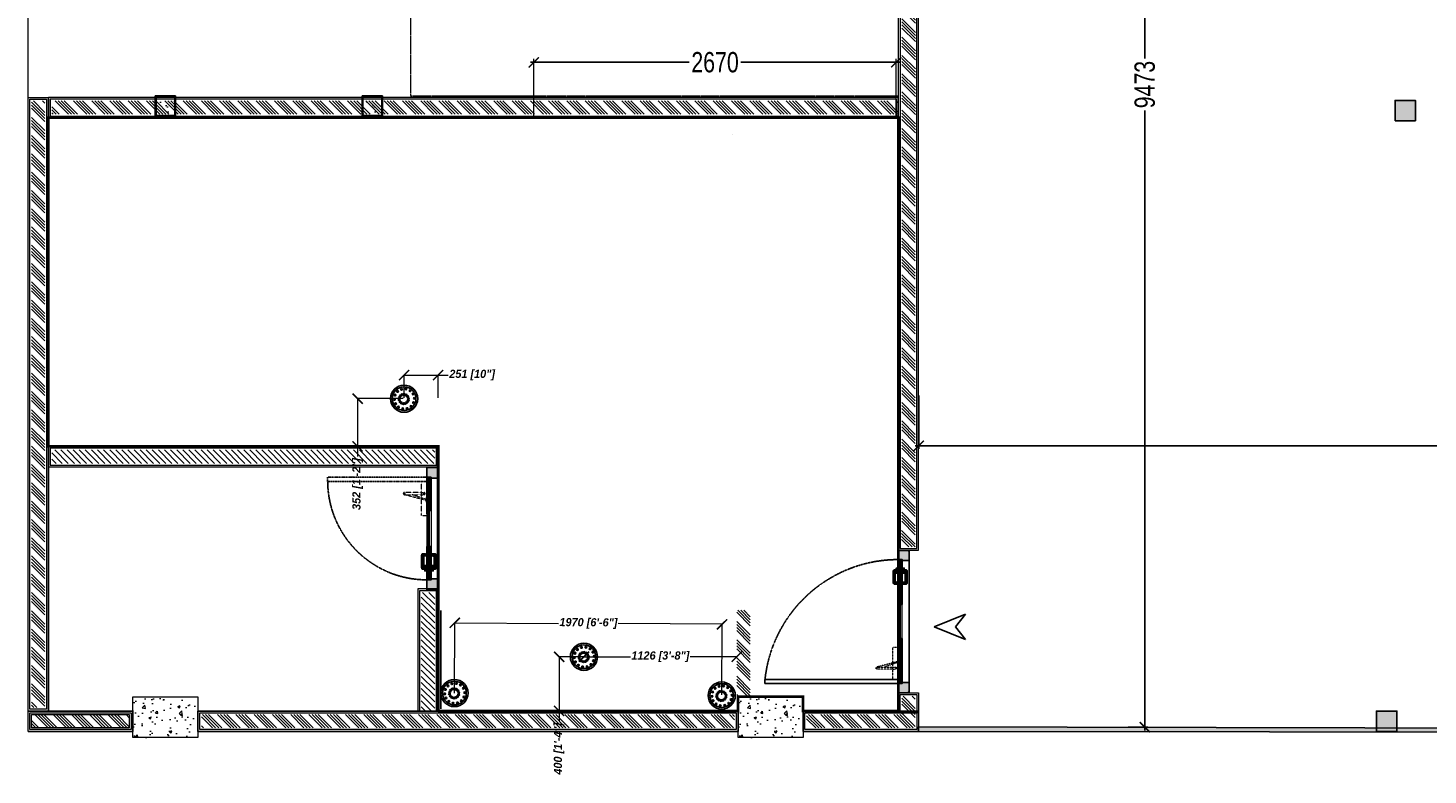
# Model space of a CAD drawing. Header units: millimetres. Extents: x 1277566 to 1493426, y 1039116 to 1145896.
# Tile 107 of 152: x 1401770 to 1412087, y 1066491 to 1071997. Entities that reach past the tile are written whole.
import ezdxf

# ---------------------------------------------------------------- set-up
doc = ezdxf.new("R2010")
doc.units = ezdxf.units.MM
doc.header["$PDMODE"] = 67
doc.linetypes.add('DASHED', pattern=[0.75, 0.5, -0.25])
doc.linetypes.add('DASHED2', pattern=[0.375, 0.25, -0.125])
for name, color, linetype in [('01_DOOR', 76, 'Continuous'), ('CIVIL DIM', 7, 'Continuous'), ('CKD Plumbing', 6, 'Continuous'), ('CT PARTITION WALL HATCH', 210, 'Continuous'), ('Dimension a', 7, 'Continuous'), ('kitchen equip1', 8, 'Continuous')]:
    doc.layers.add(name, color=color, linetype=linetype)
for name, color, linetype, lineweight in [('AIRPORT EXTIING WALL', 1, 'Continuous', 20), ('CIVIL WALL HATCH', 7, 'Continuous', 5), ('CKD Dimensions', 3, 'Continuous', 0), ('CKD-Equipements', 252, 'Continuous', 0), ('Comm BCAS Rejected', 1, 'Continuous', 9), ('EXISTING COLUMN', 5, 'Continuous', 20), ('FRONT COUNTER', 214, 'Continuous', 18), ('IHP New Layer', 7, 'Continuous', 20), ('PLASTER', 252, 'Continuous', 9), ('tile finish', 32, 'Continuous', 9), ('WALL', 7, 'Continuous', 40)]:
    doc.layers.add(name, color=color, linetype=linetype, lineweight=lineweight)
doc.layers.add('CT_GLAZING', color=7, linetype='Continuous', true_color=0x0000f5)
doc.layers.add('exter nal partition', color=7, linetype='Continuous', lineweight=18, true_color=0x990073)
doc.styles.add('ROMANS', font='arial.ttf', dxfattribs={"width": 0.75})
doc.styles.add('text', font='GOTHICBI.TTF')
doc.dimstyles.new('1.300', dxfattribs={"dimtxt": 150, "dimasz": 75, "dimexe": 25, "dimexo": 25, "dimgap": 15, "dimtad": 0, "dimdec": 0, "dimdsep": 46, "dimtxsty": 'ROMANS', "dimblk": 'ARCHTICK', "dimcen": 0.09, "dimdle": 25, "dimclrd": 256, "dimclre": 256, "dimclrt": 256, "dimadec": 1, "dimazin": 2, "dimtfac": 1, "dimtdec": 0, "dimtmove": 2, "dimatfit": 3, "dimldrblk": 'OPEN90', "dimfxl": 100, "dimtolj": 1, "dimtzin": 0, "dimlwe": -1, "dimarcsym": 0})
doc.dimstyles.new('CKD 6', dxfattribs={"dimtxt": 90, "dimasz": 75, "dimexe": 0, "dimexo": 6, "dimgap": 7.5, "dimtad": 0, "dimdec": 0, "dimzin": 1, "dimdsep": 46, "dimtxsty": 'text', "dimblk": 'ARCHTICK', "dimcen": 54, "dimdle": 0.0015, "dimclrd": 256, "dimclre": 256, "dimclrt": 256, "dimazin": 0, "dimtfac": 1, "dimtdec": 0, "dimtix": 1, "dimtmove": 0, "dimatfit": 3, "dimfxl": 1, "dimlwd": -1, "dimlwe": -1, "dimarcsym": 0})
pattern_1 = [(135, (218705.49, -113462.81), (-67.351921, -67.351921), []), (135, (218705.49, -113440.36), (-67.351921, -67.351921), []), (135, (218705.49, -113417.91), (-67.351921, -67.351921), []), (135, (218705.49, -113395.46), (-67.351921, -67.351921), [])]
pattern_2 = [(135, (218705.49, -113462.81), (-67.351921, -67.351921), []), (135, (218705.49, -113440.36), (-67.351921, -67.351921), []), (135, (218705.49, -113417.91), (-67.351921, -67.351921), []), (135, (218705.49, -113395.46), (-67.351921, -67.351921), [])]

# ---------------------------------------------------------------- blocks, each defined once
blk = doc.blocks.new('ar')
at = {"layer": 'CT PARTITION WALL HATCH'}
for p, q in [((-231, 93), (0, 0)), ((-231, 93), (-159, 0)), ((-231, -93), (0, 0)), ((-231, -93), (-159, 0))]:
    blk.add_line(p, q, dxfattribs=at)
blk = doc.blocks.new('door closer')
at = {"color": 14, "linetype": 'DASHED2', "lineweight": 9, "ltscale": 0.5}
for p, q in [((10736.43, -3996.01), (10716.43, -3996.01)), ((10716.43, -3996.01), (10716.43, -3999.19)), ((10716.55, -3999.31), (10736.31, -3999.31)), ((10722.88, -3999.31), (10722.88, -3997.66)), ((10722.88, -3999.31), (10722.88, -4009.19)), ((10727.44, -3996.77), (10724.13, -4009.27)), ((10726.86, -3996.83), (10724.13, -4004.67)), ((10724.13, -3999.31), (10724.13, -3997.66)), ((10724.13, -4009.19), (10724.13, -3999.31)), ((10725.64, -3996.14), (10725.64, -3996.01)), ((10728.52, -3996.26), (10725.76, -3996.26)), ((10728.64, -3996.14), (10728.64, -3996.01)), ((10736.43, -3999.19), (10736.43, -3996.01))]:
    blk.add_line(p, q, dxfattribs=at)
for centre, radius in [((10723.51, -3997.66), 0.338), ((10727.21, -3996.64), 0.123), ((10723.51, -4009.19), 0.214)]:
    blk.add_circle(centre, radius, dxfattribs=at)
for centre, radius, start, end in [((10716.55, -3999.19), 0.12, 180, 270), ((10723.51, -3997.66), 0.625, 360, 180), ((10725.76, -3996.14), 0.12, 180, 270), ((10717.05, -4005.46), 13.03, 41.92753, 44.91686), ((10727.11, -3996.33), 0.562, 229.33989, 295.68558), ((10727.25, -3996.61), 0.25, 295.68558, 334.16196), ((10726.83, -3996.41), 0.711, 334.16196, 5.5837), ((10728.32, -3996.27), 0.78, 179.2294, 185.02337), ((10728.52, -3996.14), 0.12, 270, 0), ((10736.31, -3999.19), 0.12, 270, 0), ((10723.51, -4009.19), 0.625, 180, 0)]:
    blk.add_arc(centre, radius, start, end, dxfattribs=at)
blk = doc.blocks.new('A$C68A023B9')
at = {"layer": '01_DOOR', "ltscale": 2}
h = blk.add_hatch(color=253, dxfattribs=at)
h.set_gradient(color1=(173, 173, 173), one_color=1, tint=1, name='SPHERICAL')
edge = h.paths.add_edge_path()
edge.add_arc((4.75, 1.25), 0.5, 270, 21.737)
edge.add_line((5.22, 1.44), (6, 1.44))
edge.add_line((6, 1.44), (6, 0.75))
edge.add_line((6, 0.75), (6, 0.5))
edge.add_arc((5.5, 0.5), 0.5, 270, 360, ccw=False)
edge.add_line((5.5, 0), (1.09, 0))
edge.add_arc((1.09, 0.5), 0.5, 180, 270, ccw=False)
edge.add_line((0.59, 0.5), (0.59, 0.75))
edge.add_line((0.59, 0.75), (0.59, 1.1))
edge.add_line((0.59, 1.1), (0, 1.1))
edge.add_line((0, 1.1), (0, 1.85))
edge.add_line((0, 1.85), (1.94, 1.85))
edge.add_line((1.94, 1.85), (1.94, 1.1))
edge.add_line((1.94, 1.1), (1.34, 1.1))
edge.add_line((1.34, 1.1), (1.34, 0.75))
edge.add_line((1.34, 0.75), (4.75, 0.75))
blk.add_lwpolyline([(4.75, 0.75, 0.530238), (5.22, 1.44), (6, 1.44), (6, 0.75), (6, 0.5, -0.414214), (5.5, 0), (1.09, 0, -0.414214), (0.59, 0.5), (0.59, 0.75), (0.59, 1.1), (0, 1.1), (0, 1.85), (1.94, 1.85), (1.94, 1.1), (1.34, 1.1), (1.34, 0.75)], format="xyb", close=True, dxfattribs=at)
blk = doc.blocks.new('door sdfgh')
at = {"layer": '01_DOOR', "ltscale": 100}
h = blk.add_hatch(dxfattribs=at)
h.set_pattern_fill('DOTS', color=256, scale=58.874347, angle=-90, style=0)
h.set_pattern_definition([(90, (275185.757, 11141403.7222), (3.6796466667, 1.8398233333), [0, -3.6796466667])])
h.paths.add_polyline_path([(1223029, 1241624), (1223029, 1241617), (1223058, 1241617), (1223058, 1241549), (1222984, 1241549), (1222984, 1241554), (1222979, 1241554), (1222979, 1241624)])
h.paths.add_polyline_path([(1223029, 1242524), (1223029, 1242530), (1223058, 1242530), (1223058, 1242599), (1222984, 1242599), (1222984, 1242594), (1222979, 1242594), (1222979, 1242524)])
at = {"layer": '01_DOOR', "lineweight": 9, "ltscale": 100}
h = blk.add_hatch(dxfattribs=at)
h.set_pattern_fill('DOLMIT', color=251, scale=19.624782, angle=-90, style=0)
h.set_pattern_definition([(270, (275249.5377, 11142032.3274), (4.9061955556, -1e-15), []), (315, (275249.538, 11142032.327), (9.812391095, 9.812391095), [6.938408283, -13.876834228])])
h.paths.add_polyline_path([(1223029, 1241949), (1223041, 1241949), (1223041, 1241944), (1223058, 1241944), (1223058, 1241617), (1223029, 1241617)])
h.paths.add_polyline_path([(1223029, 1242199), (1223041, 1242199), (1223041, 1242204), (1223058, 1242204), (1223058, 1242530), (1223029, 1242530)])
at = {"layer": '01_DOOR', "ltscale": 100}
for p, q in [((1222979, 1242524, 33363), (1222979, 1241624, 33363)), ((1223058, 1242199, 33363), (1223046, 1242204, 33363)), ((1223058, 1242204, 33363), (1223046, 1242199, 33363)), ((1223058, 1241949, 33363), (1223046, 1241944, 33363)), ((1223058, 1241944, 33363), (1223046, 1241949, 33363))]:
    blk.add_line(p, q, dxfattribs=at)
at = {"layer": '01_DOOR', "color": 251, "lineweight": 15, "ltscale": 100}
for p, q in [((1223029, 1242199, 33363), (1223029, 1241949, 33363)), ((1223058, 1242199, 33363), (1223058, 1241949, 33363))]:
    blk.add_line(p, q, dxfattribs=at)
at = {"layer": '01_DOOR', "ltscale": 100, "elevation": 33363}
for points in [[(1223029, 1242524), (1223029, 1242530), (1223058, 1242530), (1223058, 1242599), (1222984, 1242599), (1222984, 1242594), (1222979, 1242594), (1222979, 1242524)], [(1223046, 1242199), (1223046, 1242204), (1223058, 1242204), (1223058, 1242199)], [(1223046, 1241949), (1223046, 1241944), (1223058, 1241944), (1223058, 1241949)], [(1223029, 1241624), (1223029, 1241617), (1223058, 1241617), (1223058, 1241549), (1222984, 1241549), (1222984, 1241554), (1222979, 1241554), (1222979, 1241624)]]:
    blk.add_lwpolyline(points, close=True, dxfattribs=at)
at = {"layer": '01_DOOR', "elevation": 33363}
blk.add_lwpolyline([(1222979, 1242594), (1222979, 1242589)], dxfattribs=at)
at = {"layer": '01_DOOR', "ltscale": 100, "elevation": 33363}
for points in [[(1223029, 1242199), (1223041, 1242199), (1223041, 1242204), (1223058, 1242204), (1223058, 1242530), (1223029, 1242530), (1223029, 1242199)], [(1223029, 1241949), (1223041, 1241949), (1223041, 1241944), (1223058, 1241944), (1223058, 1241617), (1223029, 1241617), (1223029, 1241949)]]:
    blk.add_lwpolyline(points, dxfattribs=at)
at = {"layer": '01_DOOR', "color": 251, "linetype": 'DASHED2', "elevation": 33363}
blk.add_lwpolyline([(1223058, 1242530), (1224041, 1242530), (1224041, 1242501), (1223058, 1242501)], close=True, dxfattribs=at)
at = {"layer": '01_DOOR', "lineweight": 18, "ltscale": 2, "elevation": 33363}
blk.add_lwpolyline([(1223041, 1242204), (1223041, 1241944), (1223046, 1241944), (1223046, 1242204)], close=True, dxfattribs=at)
at = {"layer": '01_DOOR', "color": 251, "linetype": 'DASHED2'}
blk.add_arc((1223058, 1242605, 33363), 988, 270, 353.9577, dxfattribs=at)
at = {"layer": '01_DOOR', "xscale": -11.84344983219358, "yscale": 11.84344983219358, "zscale": 11.84344983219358, "rotation": 90}
blk.add_blockref('door closer', (1175732, 1369420, 33363), dxfattribs=at)
at = {"layer": '01_DOOR', "ltscale": 50, "yscale": 19.73908305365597, "zscale": 19.73908305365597}
for p, xscale, rotation in [((1222992, 1241680, 33363), -19.73908305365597, 270), ((1223095, 1241680, 33363), 19.73908305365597, 89.99999999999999)]:
    blk.add_blockref('A$C68A023B9', p, dxfattribs=dict(at, xscale=xscale, rotation=rotation))
blk = doc.blocks.new('STORE ROOM DOOR')
at = {"layer": '01_DOOR', "ltscale": 100}
h = blk.add_hatch(dxfattribs=at)
h.set_pattern_fill('DOTS', color=256, scale=58.874347, style=0)
h.set_pattern_definition([(180, (-8687243.8554, 297332.053), (-1.8398233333, 3.6796466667), [0, -3.6796466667])])
h.paths.add_polyline_path([(1212844, 1245175), (1212837.2, 1245175), (1212837.2, 1245204.6), (1212769, 1245204.6), (1212769, 1245130.6), (1212773.9, 1245130.6), (1212773.9, 1245125.6), (1212844, 1245125.6)])
h.paths.add_polyline_path([(1213544.5, 1245175), (1213551.3, 1245175), (1213551.3, 1245204.7), (1213619.5, 1245204.7), (1213619.5, 1245130.6), (1213614.5, 1245130.6), (1213614.5, 1245125.7), (1213544.5, 1245125.7)])
at = {"layer": '01_DOOR', "lineweight": 9, "ltscale": 100}
h = blk.add_hatch(dxfattribs=at)
h.set_pattern_fill('DOLMIT', color=251, scale=19.624782, style=0)
h.set_pattern_definition([(0, (-8687997.237, 297395.8334), (0, 4.9061955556), []), (45, (-8687997.237, 297395.833), (-9.812391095, 9.812391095), [6.938408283, -13.876834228])])
h.paths.add_polyline_path([(1213069.3, 1245175), (1213069.3, 1245187.3), (1213064.4, 1245187.3), (1213064.4, 1245204.6), (1212837.2, 1245204.6), (1212837.2, 1245175)])
h.paths.add_polyline_path([(1213319.2, 1245175), (1213319.2, 1245187.3), (1213324.1, 1245187.3), (1213324.1, 1245204.6), (1213551.3, 1245204.7), (1213551.3, 1245175)])
at = {"layer": '01_DOOR', "color": 32, "ltscale": 0.3}
blk.add_line((1212844, 1245125.6), (1213544.5, 1245125.6), dxfattribs=at)
at = {"layer": '01_DOOR', "ltscale": 100}
for p, q in [((1213069.3, 1245204.6), (1213064.4, 1245192.3)), ((1213064.4, 1245204.6), (1213069.3, 1245192.3)), ((1213319.2, 1245204.6), (1213324.1, 1245192.3)), ((1213324.1, 1245204.6), (1213319.2, 1245192.3))]:
    blk.add_line(p, q, dxfattribs=at)
at = {"layer": '01_DOOR', "color": 251, "lineweight": 15, "ltscale": 100}
for p, q in [((1213319.2, 1245204.6), (1213069.3, 1245204.6)), ((1213319.2, 1245175), (1213069.3, 1245175))]:
    blk.add_line(p, q, dxfattribs=at)
at = {"layer": '01_DOOR', "color": 251, "linetype": 'DASHED2'}
blk.add_lwpolyline([(1213551.3, 1245204.7), (1213551.3, 1245895.1), (1213521.6, 1245895.1), (1213521.6, 1245204.7)], close=True, dxfattribs=at)
at = {"layer": '01_DOOR', "ltscale": 100}
for points in [[(1212844, 1245175), (1212837.2, 1245175), (1212837.2, 1245204.6), (1212769, 1245204.6), (1212769, 1245130.6), (1212773.9, 1245130.6), (1212773.9, 1245125.6), (1212844, 1245125.6)], [(1213069.3, 1245192.3), (1213064.4, 1245192.3), (1213064.4, 1245204.6), (1213069.3, 1245204.6)], [(1213319.2, 1245192.3), (1213324.1, 1245192.3), (1213324.1, 1245204.6), (1213319.2, 1245204.6)], [(1213544.5, 1245175), (1213551.3, 1245175), (1213551.3, 1245204.7), (1213619.5, 1245204.7), (1213619.5, 1245130.6), (1213614.5, 1245130.6), (1213614.5, 1245125.7), (1213544.5, 1245125.7)]]:
    blk.add_lwpolyline(points, close=True, dxfattribs=at)
for points in [[(1213069.3, 1245175), (1213069.3, 1245187.3), (1213064.4, 1245187.3), (1213064.4, 1245204.6), (1212837.2, 1245204.6), (1212837.2, 1245175), (1213069.3, 1245175)], [(1213319.2, 1245175), (1213319.2, 1245187.3), (1213324.1, 1245187.3), (1213324.1, 1245204.6), (1213551.3, 1245204.7), (1213551.3, 1245175), (1213319.2, 1245175)]]:
    blk.add_lwpolyline(points, dxfattribs=at)
at = {"layer": '01_DOOR', "lineweight": 18, "ltscale": 2}
blk.add_lwpolyline([(1213324.1, 1245187.3), (1213064.4, 1245187.3), (1213064.4, 1245192.3), (1213324.1, 1245192.3)], close=True, dxfattribs=at)
at = {"layer": '01_DOOR'}
blk.add_lwpolyline([(1213614.5, 1245125.7), (1213609.6, 1245125.7)], dxfattribs=at)
at = {"layer": '01_DOOR', "color": 251, "linetype": 'DASHED2'}
blk.add_arc((1213527.7, 1245204.6), 690.5, 90.50511, 180, dxfattribs=at)
at = {"layer": '01_DOOR', "xscale": 11.84344983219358, "yscale": 11.84344983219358, "zscale": 11.84344983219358, "rotation": 180}
blk.add_blockref('door closer', (1340441.1, 1197878.1), dxfattribs=at)
at = {"layer": '01_DOOR', "ltscale": 50, "xscale": -19.73908305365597, "yscale": 19.73908305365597, "zscale": 19.73908305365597, "rotation": 180}
blk.add_blockref('A$C68A023B9', (1212899.9, 1245241.2), dxfattribs=at)
at = {"layer": '01_DOOR', "ltscale": 50, "xscale": 19.73908305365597, "yscale": 19.73908305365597, "zscale": 19.73908305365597}
blk.add_blockref('A$C68A023B9', (1212899.9, 1245138.4), dxfattribs=at)
blk = doc.blocks.new('_ARCHTICK')
at = {"color": 0, "linetype": 'ByBlock', "const_width": 0.15}
blk.add_lwpolyline([(-0.5, -0.5), (0.5, 0.5)], dxfattribs=at)
blk = doc.blocks.new('*D313')
at = {"layer": 'CIVIL DIM', "linetype": 'DASHED2'}
for p, q in [((1408334, 1069291), (1408334, 1068892)), ((1426451, 1069150), (1426451, 1068892))]:
    blk.add_line(p, q, dxfattribs=at)
at = {"layer": 'CIVIL DIM', "lineweight": -2}
for p, q in [((1408309, 1068917), (1417171, 1068917)), ((1426476, 1068917), (1417614, 1068917))]:
    blk.add_line(p, q, dxfattribs=at)
at = {"layer": 'Defpoints', "color": 0}
for p in [(1408334, 1069316), (1426451, 1069175), (1426451, 1068917)]:
    blk.add_point(p, dxfattribs=at)
at = {"layer": 'CIVIL DIM', "linetype": 'ByBlock', "lineweight": -2, "xscale": 75, "yscale": 75, "zscale": 75, "rotation": 180}
blk.add_blockref('_ARCHTICK', (1408334, 1068917), dxfattribs=at)
at = {"layer": 'CIVIL DIM', "linetype": 'ByBlock', "lineweight": -2, "xscale": 75, "yscale": 75, "zscale": 75}
blk.add_blockref('_ARCHTICK', (1426451, 1068917), dxfattribs=at)
at = {"layer": 'CIVIL DIM', "insert": (1417392, 1068917), "char_height": 150, "attachment_point": 5, "style": 'ROMANS', "bg_fill": 3, "box_fill_scale": 1.1, "bg_fill_color": 256, "bg_fill_true_color": 13158600, "bg_fill_transparency": 0}
blk.add_mtext('\\A1;18117', dxfattribs=at)
blk = doc.blocks.new('_Open90')
at = {"color": 0, "linetype": 'ByBlock', "lineweight": -2}
for p, q in [((0, 0), (-1, 0)), ((-0.5, 0.5), (0, 0)), ((0, 0), (-0.5, -0.5))]:
    blk.add_line(p, q, dxfattribs=at)
blk = doc.blocks.new('*D314')
at = {"layer": 'CIVIL DIM', "lineweight": -2}
for p, q in [((1410000, 1076341), (1410000, 1071763)), ((1410000, 1066819), (1410000, 1071397))]:
    blk.add_line(p, q, dxfattribs=at)
at = {"layer": 'CIVIL DIM', "linetype": 'DASHED2'}
for p, q in [((1409900, 1076316), (1410025, 1076316)), ((1409878, 1066844), (1410025, 1066844))]:
    blk.add_line(p, q, dxfattribs=at)
at = {"layer": 'Defpoints', "color": 0}
for p in [(1409875, 1076316), (1409853, 1066844), (1410000, 1066844)]:
    blk.add_point(p, dxfattribs=at)
at = {"layer": 'CIVIL DIM', "linetype": 'ByBlock', "lineweight": -2, "xscale": 75, "yscale": 75, "zscale": 75}
for p, rotation in [((1410000, 1076316), 90), ((1410000, 1066844), 270)]:
    blk.add_blockref('_ARCHTICK', p, dxfattribs=dict(at, rotation=rotation))
at = {"layer": 'CIVIL DIM', "insert": (1410000, 1071580), "char_height": 150, "attachment_point": 5, "rotation": 90, "style": 'ROMANS', "bg_fill": 3, "box_fill_scale": 1.1, "bg_fill_color": 256, "bg_fill_true_color": 13158600, "bg_fill_transparency": 0}
blk.add_mtext('\\A1;9473', dxfattribs=at)
blk = doc.blocks.new('*D312')
at = {"layer": 'CKD-Equipements', "lineweight": -2}
for p, q in [((1405472, 1071744), (1406649, 1071744)), ((1408193, 1071744), (1407016, 1071744))]:
    blk.add_line(p, q, dxfattribs=at)
at = {"layer": 'CKD-Equipements', "linetype": 'DASHED2'}
for p, q in [((1405497, 1071346), (1405497, 1071769)), ((1408168, 1071346), (1408168, 1071769))]:
    blk.add_line(p, q, dxfattribs=at)
at = {"layer": 'Defpoints', "color": 0}
for p in [(1408168, 1071744), (1405497, 1071321), (1408168, 1071321)]:
    blk.add_point(p, dxfattribs=at)
at = {"layer": 'CKD-Equipements', "linetype": 'ByBlock', "lineweight": -2, "xscale": 75, "yscale": 75, "zscale": 75, "rotation": 180}
blk.add_blockref('_ARCHTICK', (1405497, 1071744), dxfattribs=at)
at = {"layer": 'CKD-Equipements', "linetype": 'ByBlock', "lineweight": -2, "xscale": 75, "yscale": 75, "zscale": 75}
blk.add_blockref('_ARCHTICK', (1408168, 1071744), dxfattribs=at)
at = {"layer": 'CKD-Equipements', "insert": (1406833, 1071744), "char_height": 150, "attachment_point": 5, "style": 'ROMANS', "bg_fill": 3, "box_fill_scale": 1.1, "bg_fill_color": 256, "bg_fill_true_color": 13158600, "bg_fill_transparency": 0}
blk.add_mtext('\\A1;2670', dxfattribs=at)
blk = doc.blocks.new('100 DNT')
at = {"layer": 'CKD Plumbing'}
for centre, radius in [((0, -5), 102), ((0, -5), 88.9), ((-77, -2), 6.35), ((-67, 30), 6.35), ((-45, 55), 6.35), ((-32, -2), 6.35), ((-32, -2), 6.35), ((-32, -2), 6.35), ((-32, -2), 6.35), ((-32, -2), 6.35), ((-32, -2), 6.35), ((-32, -2), 6.35), ((-32, -2), 6.35), ((-32, -2), 6.35), ((-32, -2), 6.35), ((-32, -2), 6.35), ((-32, -2), 6.35), ((-32, -2), 6.35), ((-32, -2), 6.35), ((-32, -2), 6.35), ((-32, -2), 6.35), ((-32, -2), 6.35), ((-32, -2), 6.35), ((-32, -2), 6.35), ((-32, -2), 6.35), ((-32, -2), 6.35), ((-32, -2), 6.35), ((-32, -2), 6.35), ((-32, -2), 6.35), ((-32, -2), 6.35), ((-32, -2), 6.35), ((-32, -2), 6.35), ((-26, 12), 6.35), ((-15, 22), 6.35), ((-14, 67), 6.35), ((0, 27), 6.35), ((15, 25), 6.35), ((19, 65), 6.35), ((28, 16), 6.35), ((35, 3), 6.35), ((49, 49), 6.35), ((68, 22), 6.35), ((-71, -35), 6.35), ((-52, -63), 6.35), ((-31, -18), 6.35), ((-23, -31), 6.35), ((-23, -79), 6.35), ((-10, -40), 6.35), ((5, -42), 6.35), ((11, -81), 6.35), ((20, -37), 6.35), ((31, -27), 6.35), ((37, -12), 6.35), ((42, -68), 6.35), ((64, -43), 6.35), ((73, -11), 6.35)]:
    blk.add_circle(centre, radius, dxfattribs=at)
blk = doc.blocks.new('100DNT')
at = {"layer": 'CKD Plumbing'}
blk.add_blockref('100 DNT', (0, 5), dxfattribs=at)
blk = doc.blocks.new('*D333')
at = {"layer": 'CKD Dimensions'}
for p, q in [((1404535, 1069265), (1404199, 1069265)), ((1404535, 1068913), (1404199, 1068913))]:
    blk.add_line(p, q, dxfattribs=at)
at = {"layer": 'CKD Dimensions', "color": 30}
for p, q in [((1404199, 1069265), (1404199, 1068913)), ((1404199, 1068913), (1404199, 1068838))]:
    blk.add_line(p, q, dxfattribs=at)
at = {"layer": 'Defpoints', "color": 0}
for p in [(1404541, 1069265), (1404199, 1068913), (1404541, 1068913)]:
    blk.add_point(p, dxfattribs=at)
at = {"layer": 'CKD Dimensions', "color": 30, "linetype": 'ByBlock', "xscale": 75, "yscale": 75, "zscale": 75}
for p, rotation in [((1404199, 1069265), 89.99695351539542), ((1404199, 1068913), 269.9969535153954)]:
    blk.add_blockref('_ARCHTICK', p, dxfattribs=dict(at, rotation=rotation))
at = {"layer": 'CKD Dimensions', "insert": (1404199, 1068636), "char_height": 60, "attachment_point": 5, "rotation": 89.997, "style": 'text'}
blk.add_mtext('352 [1\'-2"]', dxfattribs=at)
blk = doc.blocks.new('*D335')
at = {"layer": 'CKD Dimensions'}
for p, q in [((1404541, 1069271), (1404541, 1069439)), ((1404792, 1069271), (1404792, 1069439))]:
    blk.add_line(p, q, dxfattribs=at)
at = {"layer": 'CKD Dimensions', "color": 30}
for p, q in [((1404541, 1069439), (1404792, 1069439)), ((1404792, 1069439), (1404867, 1069439))]:
    blk.add_line(p, q, dxfattribs=at)
at = {"layer": 'Defpoints', "color": 0}
for p in [(1404792, 1069439), (1404541, 1069265), (1404792, 1069265)]:
    blk.add_point(p, dxfattribs=at)
at = {"layer": 'CKD Dimensions', "color": 30, "linetype": 'ByBlock', "xscale": 75, "yscale": 75, "zscale": 75, "rotation": 180}
blk.add_blockref('_ARCHTICK', (1404541, 1069439), dxfattribs=at)
at = {"layer": 'CKD Dimensions', "color": 30, "linetype": 'ByBlock', "xscale": 75, "yscale": 75, "zscale": 75}
blk.add_blockref('_ARCHTICK', (1404792, 1069439), dxfattribs=at)
at = {"layer": 'CKD Dimensions', "insert": (1405043, 1069439), "char_height": 60, "attachment_point": 5, "style": 'text'}
blk.add_mtext('251 [10"]', dxfattribs=at)
blk = doc.blocks.new('*D336')
at = {"layer": 'CKD Dimensions'}
for p, q in [((1404912, 1067094), (1404915, 1067613)), ((1406882, 1067082), (1406885, 1067602))]:
    blk.add_line(p, q, dxfattribs=at)
at = {"layer": 'CKD Dimensions', "color": 30}
for p, q in [((1404915, 1067613), (1405680, 1067609)), ((1406885, 1067602), (1406120, 1067607))]:
    blk.add_line(p, q, dxfattribs=at)
at = {"layer": 'Defpoints', "color": 0}
for p in [(1406885, 1067602), (1404912, 1067088), (1406882, 1067076)]:
    blk.add_point(p, dxfattribs=at)
at = {"layer": 'CKD Dimensions', "color": 30, "linetype": 'ByBlock', "xscale": 75, "yscale": 75, "zscale": 75}
for p, rotation in [((1404915, 1067613), 179.6787350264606), ((1406885, 1067602), 359.6787350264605)]:
    blk.add_blockref('_ARCHTICK', p, dxfattribs=dict(at, rotation=rotation))
at = {"layer": 'CKD Dimensions', "insert": (1405900, 1067608), "char_height": 60, "attachment_point": 5, "rotation": 359.6787, "style": 'text'}
blk.add_mtext('1970 [6\'-6"]', dxfattribs=at)
blk = doc.blocks.new('*D337')
at = {"layer": 'CKD Dimensions'}
for p, q in [((1405861, 1067362), (1405684, 1067362)), ((1405861, 1066963), (1405684, 1066963))]:
    blk.add_line(p, q, dxfattribs=at)
at = {"layer": 'CKD Dimensions', "color": 30}
for p, q in [((1405684, 1067362), (1405684, 1066963)), ((1405684, 1066963), (1405684, 1066888))]:
    blk.add_line(p, q, dxfattribs=at)
at = {"layer": 'Defpoints', "color": 0}
for p in [(1405867, 1067362), (1405684, 1066963), (1405867, 1066963)]:
    blk.add_point(p, dxfattribs=at)
at = {"layer": 'CKD Dimensions', "color": 30, "linetype": 'ByBlock', "xscale": 75, "yscale": 75, "zscale": 75}
for p, rotation in [((1405684, 1067362), 89.99695351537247), ((1405684, 1066963), 269.9969535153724)]:
    blk.add_blockref('_ARCHTICK', p, dxfattribs=dict(at, rotation=rotation))
at = {"layer": 'CKD Dimensions', "insert": (1405684, 1066685), "char_height": 60, "attachment_point": 5, "rotation": 89.997, "style": 'text'}
blk.add_mtext('400 [1\'-4"]', dxfattribs=at)
blk = doc.blocks.new('*D338')
at = {"layer": 'CKD Dimensions'}
for p, q in [((1405867, 1067368), (1405867, 1067363)), ((1406993, 1067368), (1406993, 1067363))]:
    blk.add_line(p, q, dxfattribs=at)
at = {"layer": 'CKD Dimensions', "color": 30}
for p, q in [((1405867, 1067363), (1406210, 1067363)), ((1406993, 1067363), (1406650, 1067363))]:
    blk.add_line(p, q, dxfattribs=at)
at = {"layer": 'Defpoints', "color": 0}
for p in [(1405867, 1067362), (1406993, 1067363), (1406993, 1067362)]:
    blk.add_point(p, dxfattribs=at)
at = {"layer": 'CKD Dimensions', "color": 30, "linetype": 'ByBlock', "xscale": 75, "yscale": 75, "zscale": 75, "rotation": 180}
blk.add_blockref('_ARCHTICK', (1405867, 1067363), dxfattribs=at)
at = {"layer": 'CKD Dimensions', "color": 30, "linetype": 'ByBlock', "xscale": 75, "yscale": 75, "zscale": 75}
blk.add_blockref('_ARCHTICK', (1406993, 1067363), dxfattribs=at)
at = {"layer": 'CKD Dimensions', "insert": (1406430, 1067363), "char_height": 60, "attachment_point": 5, "style": 'text'}
blk.add_mtext('1126 [3\'-8"]', dxfattribs=at)

msp = doc.modelspace()

# ---------------------------------------------------------------- hatches: boundary and pattern name
h = msp.add_hatch(color=7)
h.dxf.hatch_style = 2
h.paths.add_polyline_path([(1411844.7934, 1071312.8399), (1411994.7934, 1071312.8399), (1411994.7934, 1071462.8399), (1411844.7934, 1071462.8399)])
h = msp.add_hatch(color=7)
h.dxf.hatch_style = 2
h.paths.add_polyline_path([(1411857.7111, 1066812.8399), (1411707.7111, 1066812.8399), (1411707.7111, 1066962.8399), (1411857.7111, 1066962.8399)])
at = {"layer": 'CIVIL WALL HATCH'}
h = msp.add_hatch(dxfattribs=at)
h.set_pattern_fill('ANSI34', color=256, scale=5, angle=90)
h.set_pattern_definition(pattern_1)
h.paths.add_polyline_path([(1408310.6125, 1076420.6594), (1408210.6125, 1076420.6594), (1408208.3342, 1068172.3128), (1408308.3342, 1068172.3128)])
h = msp.add_hatch(dxfattribs=at)
h.set_pattern_fill('ANSI34', color=256, scale=5, angle=90)
h.set_pattern_definition(pattern_2)
h.paths.add_polyline_path([(1401893.8334, 1071459.0785), (1401893.6628, 1066988.5738), (1401795.6701, 1066988.5738), (1401795.8407, 1071459.0785)])
h = msp.add_hatch(dxfattribs=at)
h.set_pattern_fill('ANSI34', color=256, scale=5, angle=90)
h.set_pattern_definition([(135, (2592637.31, -91459.76), (-67.351921, -67.351921), []), (135, (2592637.31, -91437.31), (-67.351921, -67.351921), []), (135, (2592637.31, -91414.86), (-67.351921, -67.351921), []), (135, (2592637.31, -91392.41), (-67.351921, -67.351921), [])])
h.paths.add_polyline_path([(1401945.8407, 1071458.9913), (1401945.8407, 1071360.9986), (1405155.2149, 1071361.0169), (1408183.3342, 1071361.0163), (1408183.3342, 1071459.0091), (1405155.9738, 1071458.9913)])
h = msp.add_hatch(dxfattribs=at)
h.set_pattern_fill('ANSI31', color=256, scale=10, angle=270)
h.set_pattern_definition([(315, (218705.488, -113474.754), (22.4506403, 22.4506403), [])])
h.paths.add_polyline_path([(1404766.9522, 1068887.1326), (1401945.2859, 1068887.285), (1401945.2656, 1068788.2723), (1402044.2747, 1068788.2721), (1402044.2748, 1068788.2722), (1404667.8882, 1068788.1339), (1404766.9903, 1068788.1226)])
h = msp.add_hatch(dxfattribs=at)
h.set_pattern_fill('ANSI31', color=256, scale=10, angle=270)
h.set_pattern_definition([(315, (1403992.815, 1066635.995), (22.45064, 22.45064), [])])
h.paths.add_polyline_path([(1404667.9085, 1066962.5708), (1404766.8877, 1066962.5708), (1404766.8877, 1067837.1174), (1404667.9085, 1067837.1174)])
h = msp.add_hatch(dxfattribs=at)
h.set_pattern_fill('ANSI34', color=256, scale=5, angle=90)
h.set_pattern_definition(pattern_1)
edge = h.paths.add_edge_path()
edge.add_line((1406992.8352, 1067705.1659), (1407092.8352, 1067705.1659))
edge.add_line((1407092.8352, 1067705.1659), (1407092.8352, 1067067.5701))
edge.add_line((1407092.8352, 1067067.5701), (1406992.8352, 1067067.5701))
edge.add_line((1406992.8352, 1067067.5701), (1406992.8352, 1067703.2415))
h = msp.add_hatch(dxfattribs=at)
h.set_pattern_fill('ANSI34', color=256, scale=5, angle=90)
h.set_pattern_definition(pattern_1)
h.paths.add_polyline_path([(1408209.3379, 1067071.3092), (1408307.3306, 1067071.3092), (1408307.3306, 1066936.5665), (1408209.3379, 1066936.5665)])
h = msp.add_hatch(dxfattribs=at)
h.set_pattern_fill('ANSI34', color=256, scale=5, angle=90)
h.set_pattern_definition(pattern_2)
h.paths.add_polyline_path([(1401795.6701, 1066936.5665), (1402516.2361, 1066936.5665), (1402516.2361, 1066838.5738), (1401795.6701, 1066838.5738)])
h = msp.add_hatch(dxfattribs=at)
h.set_pattern_fill('ANSI34', color=256, scale=5, angle=90)
h.set_pattern_definition(pattern_1)
h.paths.add_polyline_path([(1403048.2434, 1066936.5665), (1406976.2361, 1066936.5665), (1406976.2361, 1066838.5738), (1403048.2434, 1066838.5738)])
h = msp.add_hatch(dxfattribs=at)
h.set_pattern_fill('ANSI34', color=256, scale=5, angle=90)
h.set_pattern_definition(pattern_1)
h.paths.add_polyline_path([(1407508.2434, 1066936.5665), (1408307.3306, 1066936.5665), (1408307.3306, 1066838.5738), (1407508.2434, 1066838.5738)])
at = {"layer": 'CT_GLAZING'}
h = msp.add_hatch(color=256, dxfattribs=at)
h.dxf.hatch_style = 1
h.paths.add_polyline_path([(1426599.4065, 1066829.9043), (1426599.4065, 1066795.2359), (1426603.5592, 1066795.2359), (1426603.5592, 1066829.9043)])
h.paths.add_polyline_path([(1416008.0313, 1066795.2359), (1416008.0313, 1066829.9043), (1408333.458, 1066847.2385), (1408333.458, 1066812.5701)])
h.paths.add_polyline_path([(1416308.0313, 1066829.9043), (1416308.0313, 1066795.2359), (1426600.6737, 1066795.2359), (1426600.6737, 1066829.9043)])
at = {"layer": 'EXISTING COLUMN', "linetype": 'Continuous'}
h = msp.add_hatch(dxfattribs=at)
h.set_pattern_fill('AR-CONC', color=256, style=2)
h.set_pattern_definition([(50, (548743.6, -94438.78), (182.184669, -15.939086), [19.05, -209.55]), (355, (548743.6, -94438.78), (-35.243421, 191.056845), [15.24, -167.640584]), (100.451445, (548758.79, -94440.1), (146.941247, 175.117752), [16.190009, -178.090245]), (46.1842, (548743.6, -94387.98), (271.07904, -42.042328), [28.575, -314.325]), (96.635558, (548766.2, -94391.48), (237.404134, 247.426125), [24.285023, -267.13561]), (351.184151, (548743.6, -94387.98), (237.404134, 247.426125), [22.859967, -251.45973]), (21, (548769, -94400.68), (151.614391, -102.265198), [19.05, -209.55]), (326, (548769, -94400.68), (61.802028, 184.187966), [15.24, -167.64]), (71.451445, (548781.64, -94409.2), (213.41642, 81.922769), [16.190009, -178.089938]), (37.5, (548743.61, -94438.776), (3.0886033, 84.555039), [0, -165.608, 0, -170.18, 0, -168.275]), (7.5, (548743.61, -94438.78), (66.8196625, 100.180575), [0, -97.028, 0, -161.798, 0, -64.135]), (327.5, (548686.965, -94438.776), (135.5905952, -5.728744), [0, -63.5, 0, -198.12, 0, -262.89]), (317.5, (548661.57, -94438.78), (148.129181, 25.426491), [0, -82.55, 0, -131.572, 0, -186.69])])
h.paths.add_polyline_path([(1402707.2398, 1071497.5701), (1402857.2398, 1071497.5701), (1402857.2398, 1071347.5701), (1402707.2398, 1071347.5701)])
h = msp.add_hatch(dxfattribs=at)
h.set_pattern_fill('AR-CONC', color=256, style=2)
h.set_pattern_definition([(50, (550268.58, -94438.8), (182.184669, -15.939086), [19.05, -209.55]), (355, (550268.58, -94438.8), (-35.243421, 191.056845), [15.24, -167.640584]), (100.451445, (550283.76, -94440.12), (146.941247, 175.117752), [16.190009, -178.090245]), (46.1842, (550268.58, -94388), (271.07904, -42.042328), [28.575, -314.325]), (96.635558, (550291.17, -94391.5), (237.404134, 247.426125), [24.285023, -267.13561]), (351.184151, (550268.58, -94388), (237.404134, 247.426125), [22.859967, -251.45973]), (21, (550293.98, -94400.7), (151.614391, -102.265198), [19.05, -209.55]), (326, (550293.98, -94400.7), (61.802028, 184.187966), [15.24, -167.64]), (71.451445, (550306.61, -94409.22), (213.41642, 81.922769), [16.190009, -178.089938]), (37.5, (550268.58, -94438.793), (3.0886033, 84.555039), [0, -165.608, 0, -170.18, 0, -168.275]), (7.5, (550268.58, -94438.79), (66.8196625, 100.180575), [0, -97.028, 0, -161.798, 0, -64.135]), (327.5, (550211.94, -94438.79), (135.5905952, -5.728744), [0, -63.5, 0, -198.12, 0, -262.89]), (317.5, (550186.54, -94438.79), (148.129181, 25.426491), [0, -82.55, 0, -131.572, 0, -186.69])])
h.paths.add_polyline_path([(1404232.2113, 1071497.5523), (1404382.2113, 1071497.5523), (1404382.2113, 1071347.5523), (1404232.2113, 1071347.5523)])
h = msp.add_hatch(dxfattribs=at)
h.set_pattern_fill('AR-CONC', color=256, style=2)
h.set_pattern_definition([(50, (557618.6, -94478.78), (182.184669, -15.939086), [19.05, -209.55]), (355, (557618.6, -94478.78), (-35.243421, 191.056845), [15.24, -167.640584]), (100.451445, (557633.79, -94480.1), (146.941247, 175.117752), [16.190009, -178.090245]), (46.1842, (557618.6, -94427.98), (271.07904, -42.042328), [28.575, -314.325]), (96.635558, (557641.2, -94431.48), (237.404134, 247.426125), [24.285023, -267.13561]), (351.184151, (557618.6, -94427.98), (237.404134, 247.426125), [22.859967, -251.45973]), (21, (557644, -94440.68), (151.614391, -102.265198), [19.05, -209.55]), (326, (557644, -94440.68), (61.802028, 184.187966), [15.24, -167.64]), (71.451445, (557656.64, -94449.2), (213.41642, 81.922769), [16.190009, -178.089938]), (37.5, (557618.61, -94478.776), (3.0886033, 84.555039), [0, -165.608, 0, -170.18, 0, -168.275]), (7.5, (557618.61, -94478.78), (66.8196625, 100.180575), [0, -97.028, 0, -161.798, 0, -64.135]), (327.5, (557561.965, -94478.776), (135.5905952, -5.728744), [0, -63.5, 0, -198.12, 0, -262.89]), (317.5, (557536.57, -94478.78), (148.129181, 25.426491), [0, -82.55, 0, -131.572, 0, -186.69])])
h.paths.add_polyline_path([(1402542.2398, 1066767.5701), (1402542.2398, 1067067.5701), (1403022.2398, 1067067.5701), (1403022.2398, 1066767.5701)])
h = msp.add_hatch(dxfattribs=at)
h.set_pattern_fill('AR-CONC', color=256, style=2)
h.set_pattern_definition([(50, (562078.6, -94478.78), (182.184669, -15.939086), [19.05, -209.55]), (355, (562078.6, -94478.78), (-35.243421, 191.056845), [15.24, -167.640584]), (100.451445, (562093.79, -94480.1), (146.941247, 175.117752), [16.190009, -178.090245]), (46.1842, (562078.6, -94427.98), (271.07904, -42.042328), [28.575, -314.325]), (96.635558, (562101.2, -94431.48), (237.404134, 247.426125), [24.285023, -267.13561]), (351.184151, (562078.6, -94427.98), (237.404134, 247.426125), [22.859967, -251.45973]), (21, (562104, -94440.68), (151.614391, -102.265198), [19.05, -209.55]), (326, (562104, -94440.68), (61.802028, 184.187966), [15.24, -167.64]), (71.451445, (562116.64, -94449.2), (213.41642, 81.922769), [16.190009, -178.089938]), (37.5, (562078.61, -94478.776), (3.0886033, 84.555039), [0, -165.608, 0, -170.18, 0, -168.275]), (7.5, (562078.61, -94478.78), (66.8196625, 100.180575), [0, -97.028, 0, -161.798, 0, -64.135]), (327.5, (562021.965, -94478.776), (135.5905952, -5.728744), [0, -63.5, 0, -198.12, 0, -262.89]), (317.5, (561996.57, -94478.78), (148.129181, 25.426491), [0, -82.55, 0, -131.572, 0, -186.69])])
h.paths.add_polyline_path([(1407002.2398, 1066767.5701), (1407002.2398, 1067067.5701), (1407482.2398, 1067067.5701), (1407482.2398, 1066767.5701)])

# ---------------------------------------------------------------- linework, layer by layer
for p, q in [((1401919.8371, 1071485.0822), (1401919.6665, 1066962.5701)), ((1401769.6665, 1066962.5701), (1402542.2398, 1066962.5701)), ((1403022.2398, 1066962.5701), (1407002.2398, 1066962.5701)), ((1407482.2398, 1066962.5701), (1408333.3342, 1066962.5701)), ((1401769.6665, 1066812.5701), (1402542.2398, 1066812.5701)), ((1403022.2398, 1066812.5701), (1407002.2398, 1066812.5701)), ((1407482.2398, 1066812.5701), (1408333.3342, 1066812.5701))]:
    msp.add_line(p, q)
at = {"extrusion": (0, -1, 0)}
msp.add_line((1406960.0052, 1071210.3989, -764.8891), (1406960.0052, 1071210.3989, -658.8231), dxfattribs=at)
at = {"color": 7}
for points in [[(1411844.7934, 1071312.8399), (1411994.7934, 1071312.8399), (1411994.7934, 1071462.8399), (1411844.7934, 1071462.8399)], [(1411707.7111, 1066812.8399), (1411857.7111, 1066812.8399), (1411857.7111, 1066962.8399), (1411707.7111, 1066962.8399)]]:
    msp.add_lwpolyline(points, close=True, dxfattribs=at)
at = {"layer": 'AIRPORT EXTIING WALL', "linetype": 'DASHED', "ltscale": 10}
msp.add_lwpolyline([(1404589.5754, 1071497.4611), (1408186.0683, 1071497.4611), (1408186.0683, 1074767.9577), (1404589.5754, 1074767.9577)], close=True, dxfattribs=at)
at = {"layer": 'CKD Dimensions', "const_width": 1}
msp.add_lwpolyline([(1406992.8352, 1067705.1659), (1407092.8352, 1067705.1659), (1407092.8352, 1067067.5701), (1406992.8352, 1067067.5701), (1406992.8352, 1067703.2415)], dxfattribs=at)
at = {"layer": 'Comm BCAS Rejected'}
msp.add_line((1401769.6665, 1066812.5701), (1401769.6665, 1076866.1564), dxfattribs=at)
at = {"layer": 'CT_GLAZING'}
msp.add_lwpolyline([(1426600.6737, 1066829.9043), (1426438.0016, 1066829.9043), (1426438.0016, 1066795.2359), (1408333.458, 1066812.5701), (1408333.458, 1066847.2385), (1416008.0313, 1066829.9043)], dxfattribs=at)
at = {"layer": 'EXISTING COLUMN', "linetype": 'Continuous'}
for points in [[(1402707.2398, 1071347.5701), (1402857.2398, 1071347.5701), (1402857.2398, 1071497.5701), (1402707.2398, 1071497.5701)], [(1402707.2398, 1071497.5701), (1402857.2398, 1071497.5701), (1402857.2398, 1071347.5701), (1402707.2398, 1071347.5701)], [(1402713.2398, 1071353.5701), (1402851.2398, 1071353.5701), (1402851.2398, 1071491.5701), (1402713.2398, 1071491.5701)], [(1404232.2113, 1071347.5523), (1404382.2113, 1071347.5523), (1404382.2113, 1071497.5523), (1404232.2113, 1071497.5523)], [(1404232.2113, 1071497.5523), (1404382.2113, 1071497.5523), (1404382.2113, 1071347.5523), (1404232.2113, 1071347.5523)], [(1404238.2113, 1071353.5523), (1404376.2113, 1071353.5523), (1404376.2113, 1071491.5523), (1404238.2113, 1071491.5523)], [(1402542.2398, 1066767.5701), (1402542.2398, 1067067.5701), (1403022.2398, 1067067.5701), (1403022.2398, 1066767.5701)], [(1407002.2398, 1066767.5701), (1407002.2398, 1067067.5701), (1407482.2398, 1067067.5701), (1407482.2398, 1066767.5701)]]:
    msp.add_lwpolyline(points, close=True, dxfattribs=at)
at = {"layer": 'exter nal partition'}
msp.add_lwpolyline([(1401769.6665, 1066812.5701), (1401769.6665, 1067042.5701)], dxfattribs=at)
at = {"layer": 'FRONT COUNTER', "const_width": 20}
msp.add_lwpolyline([(1404792.3882, 1066962.5708), (1404792.4919, 1068912.633), (1401919.7858, 1068913.0336), (1401919.8141, 1071335.0822), (1408183.3342, 1071335.0822), (1408183.3342, 1066962.5701), (1407482.2398, 1066962.5701), (1407482.2398, 1067067.5701), (1407002.2398, 1067067.5701), (1407002.2398, 1066962.5701), (1404792.3882, 1066962.6876)], dxfattribs=at)
at = {"layer": 'kitchen equip1'}
msp.add_line((1404813.2059, 1066978.2415), (1404813.2059, 1067703.2415), dxfattribs=at)
at = {"layer": 'PLASTER'}
for points in [[(1408196.3342, 1068160.3128), (1408320.3342, 1068160.3128), (1408322.6125, 1076432.6594), (1408198.6125, 1076432.6594)], [(1401906.8353, 1071472.0804), (1401906.6647, 1066975.5719), (1401782.6683, 1066975.5719), (1401782.8389, 1071472.0804)], [(1401932.8389, 1071472.0804), (1401932.8389, 1071348.084), (1408183.3342, 1071348.0107), (1408170.3324, 1071348.0107), (1408170.3324, 1071472.0071), (1408157.3306, 1071472.0071), (1408157.3306, 1071472.0071)], [(1404655.8136, 1068775.6128), (1404779.4908, 1068775.6231), (1404779.4527, 1068899.6331), (1401932.7856, 1068899.7856), (1401932.765, 1068775.7718), (1402056.7753, 1068775.7715), (1402056.7753, 1068775.7717), (1404655.3976, 1068775.6334)], [(1404655.408, 1066962.5708), (1404779.3882, 1066962.5708), (1404779.3882, 1067849.6179), (1404655.408, 1067849.6179)], [(1408196.3361, 1067084.311), (1408320.3324, 1067084.311), (1408320.3324, 1066962.5701), (1408196.3361, 1066962.5701)], [(1401782.6683, 1066949.5683), (1402529.238, 1066949.5683), (1402529.238, 1066825.5719), (1401782.6683, 1066825.5719)], [(1403035.2416, 1066949.5683), (1406989.238, 1066949.5683), (1406989.238, 1066825.5719), (1403035.2416, 1066825.5719)], [(1407495.2416, 1066949.5683), (1408320.3324, 1066949.5683), (1408320.3324, 1066825.5719), (1407495.2416, 1066825.5719)]]:
    msp.add_lwpolyline(points, close=True, dxfattribs=at)
at = {"layer": 'tile finish'}
msp.add_line((1408183.3342, 1071692.5701), (1408183.3342, 1068392.5701), dxfattribs=at)
for points in [[(1408183.3342, 1068147.3128), (1408333.3342, 1068147.3128), (1408335.6125, 1076445.6594), (1408185.6125, 1076445.6594)], [(1401919.8371, 1071485.0822), (1401919.6665, 1066962.5701), (1401769.6665, 1066962.5701), (1401769.8371, 1071485.0822)], [(1404642.408, 1066962.5708), (1404792.3882, 1066962.5708), (1404792.3882, 1067862.6179), (1404642.408, 1067862.6179)], [(1408183.3342, 1067097.3128), (1408333.3342, 1067097.3128), (1408333.3342, 1066949.5683), (1408183.3342, 1066949.5683)], [(1401769.6665, 1066962.5701), (1402542.2398, 1066962.5701), (1402542.2398, 1066812.5701), (1401769.6665, 1066812.5701)], [(1403022.2398, 1066962.5701), (1407002.2398, 1066962.5701), (1407002.2398, 1066812.5701), (1403022.2398, 1066812.5701)], [(1407482.2398, 1066962.5701), (1408333.3342, 1066962.5701), (1408333.3342, 1066812.5701), (1407482.2398, 1066812.5701)], [(1401795.6701, 1066936.5665), (1402516.2361, 1066936.5665), (1402516.2361, 1066838.5738), (1401795.6701, 1066838.5738)]]:
    msp.add_lwpolyline(points, close=True, dxfattribs=at)
for points in [[(1401919.8371, 1071485.0822), (1401919.8371, 1071335.0822), (1408183.3342, 1071335.0089), (1408183.3342, 1071335.0089), (1408183.3342, 1071485.0089), (1408183.3342, 1071485.0089), (1408183.3342, 1071485.0089), (1401919.8371, 1071485.0822)], [(1404642.5767, 1068762.6116), (1404792.4908, 1068762.6242), (1404792.4527, 1068912.633), (1401919.7857, 1068912.7857), (1401919.7648, 1068762.772), (1401919.7648, 1068762.772), (1401919.7648, 1068762.772), (1404642.408, 1068762.6334), (1404642.8239, 1068762.6334)]]:
    msp.add_lwpolyline(points, dxfattribs=at)
at = {"layer": 'WALL', "const_width": 1}
msp.add_lwpolyline([(1406992.8352, 1067067.5701), (1406992.8352, 1067705.1659), (1407092.8352, 1067705.1659), (1407092.8352, 1067067.5701)], dxfattribs=at)

# ---------------------------------------------------------------- block references
at = {"xscale": 1.05826622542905, "yscale": 1.05826622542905, "zscale": 1.05826622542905, "rotation": 90.00000000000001}
msp.add_blockref('STORE ROOM DOOR', (2722466.8047, -215575.0916), dxfattribs=at)
at = {"rotation": 180}
msp.add_blockref('door sdfgh', (2631241.6885, 2309695.9559, -33362.9475), dxfattribs=at)
at = {"layer": 'CKD Plumbing', "xscale": -0.9832238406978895, "yscale": 0.9832238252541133, "zscale": 0.9832238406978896, "rotation": 359.9999999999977}
for p in [(1404541.2196, 1069264.9149), (1405867.1327, 1067362.473), (1404912.1714, 1067095.1584), (1406881.9313, 1067076.4931)]:
    msp.add_blockref('100DNT', p, dxfattribs=at)
at = {"layer": 'IHP New Layer', "xscale": -1}
msp.add_blockref('ar', (1408446.9538, 1067582.559), dxfattribs=at)

# ---------------------------------------------------------------- dimensions: what is measured, and where the dimension line sits
at = {"layer": 'CKD Dimensions'}
for p1, p2, distance, picture, middle in [((1404541.2196, 1069264.9149), (1404792.4527, 1069264.9149), 174.0627, '*D335', (1405043.0628, 1069438.9777)), ((1404541.2196, 1069264.9149), (1404541.2008, 1068912.6463), -342.5942, '*D333', (1404198.5919, 1068635.8886)), ((1404912.1714, 1067087.5379), (1406881.9313, 1067076.4931), 525.7761, '*D336', (1405899.9995, 1067607.7833)), ((1405867.1327, 1067362.473), (1405867.1115, 1066962.6305), -183.4953, '*D337', (1405683.6014, 1066684.8649)), ((1405867.1327, 1067362.473), (1406992.8352, 1067362.473), 0.6128, '*D338', (1406429.984, 1067363.0859))]:
    dim = msp.add_aligned_dim(p1=p1, p2=p2, distance=distance, dimstyle='CKD 6', override={"dimtxt": 60, "dimclrd": 30, "dimtix": 0, "dimatfit": 2}, dxfattribs=at)
    dim.commit()
    dim.dimension.update_dxf_attribs({"geometry": picture, "text_midpoint": middle})

# ---------------------------------------------------------------- next in the draw order: dimensions: what is measured, and where the dimension line sits
at = {"layer": 'CIVIL DIM'}
dim = msp.add_linear_dim(base=(1426450.6737, 1068917.1529), p1=(1408333.6551, 1069315.9999), p2=(1426450.6737, 1069175.253, -260.7432), dimstyle='1.300', override={"dimfxl": 500, "dimfxlon": 1, "dimtfill": 1, "dimarcsym": 1}, dxfattribs=at)
dim.commit()
dim.dimension.update_dxf_attribs({"geometry": '*D313', "text_midpoint": (1417392.1644, 1068917.1529)})
at = {"layer": 'CKD-Equipements'}
dim = msp.add_linear_dim(base=(1408167.7045, 1071743.9897, -1423.7122), p1=(1405497.4543, 1071320.7845, -1423.7122), p2=(1408167.7045, 1071320.7845, -1423.7122), dimstyle='1.300', override={"dimfxl": 500, "dimfxlon": 1, "dimtfill": 1, "dimarcsym": 1}, dxfattribs=at)
dim.commit()
dim.dimension.update_dxf_attribs({"geometry": '*D312', "text_midpoint": (1406832.5794, 1071743.9897, -1423.7122)})

# ---------------------------------------------------------------- next in the draw order: dimensions: what is measured, and where the dimension line sits
at = {"layer": 'CIVIL DIM'}
dim = msp.add_linear_dim(base=(1409999.9957, 1066843.8053), p1=(1409874.8733, 1076316.3822), p2=(1409853.478, 1066843.8053), angle=90, dimstyle='1.300', override={"dimfxl": 500, "dimfxlon": 1, "dimtfill": 1, "dimarcsym": 1}, dxfattribs=at)
dim.commit()
dim.dimension.update_dxf_attribs({"geometry": '*D314', "text_midpoint": (1409999.9957, 1071580.0938)})

# ---------------------------------------------------------------- next in the draw order: linework, layer by layer
at = {"layer": 'Dimension a', "const_width": 1}
msp.add_lwpolyline([(1408335.5979, 1076420.6594), (1408335.5979, 1076420.6594), (1408333.458, 1066829.9043), (1426450.6737, 1066829.9043), (1426450.6737, 1077502.2883), (1425596.3096, 1077353.3372), (1424511.9242, 1077181.8203), (1423434.5299, 1077026.1163), (1422044.2434, 1076797.7395), (1419875.6366, 1076570.6789), (1418244.8234, 1076440.553), (1416512.0525, 1076390.2346), (1415249.863, 1076341.8215), (1412088.4702, 1076310.954), (1410101.5876, 1076357.821), (1408335.5979, 1076420.6594)], dxfattribs=at)

doc.saveas('drawing.dxf')
